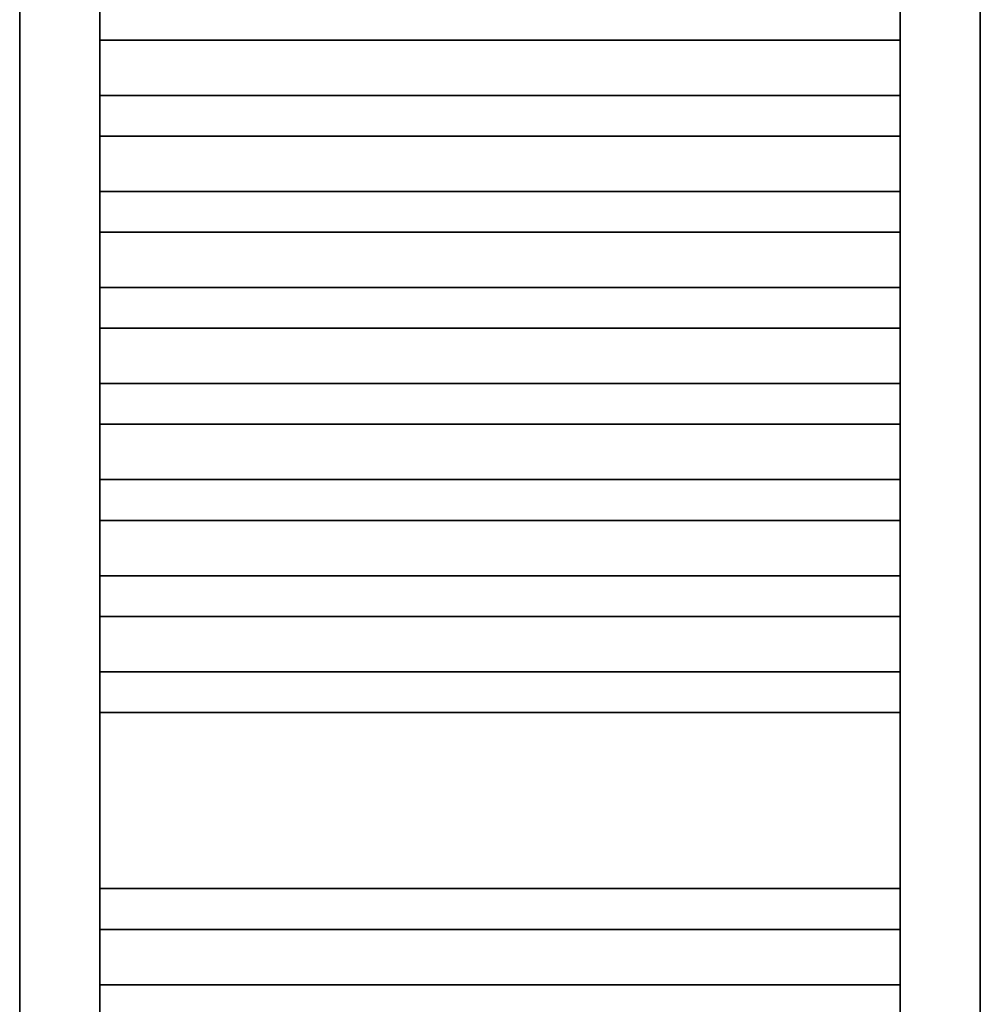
# Model space of a CAD drawing. Header units: millimetres. Extents: x 1279 to 58476, y -6899 to 74987.
# Tile 62 of 157: x 13083 to 13683, y -3151 to -2536. Entities that reach past the tile are written whole.
import ezdxf

# ---------------------------------------------------------------- set-up
doc = ezdxf.new("R2010")
doc.units = ezdxf.units.MM
doc.layers.add('UT_ZAŘÍZENÍ - OT', color=3, linetype='Continuous', lineweight=35)

msp = doc.modelspace()

# ---------------------------------------------------------------- linework, layer by layer
at = {"layer": 'UT_ZAŘÍZENÍ - OT', "linetype": 'Continuous'}
for p, q in [((13082.74, -1714.56), (13082.74, -3534.56)), ((13132.74, -3534.56), (13132.74, -1714.56)), ((13632.74, -1714.56), (13632.74, -3534.56)), ((13682.74, -3534.56), (13682.74, -1714.56)), ((13132.74, -2548.83), (13632.74, -2548.83)), ((13132.74, -2548.83), (13632.74, -2548.83)), ((13132.74, -2548.83), (13632.74, -2548.83)), ((13132.74, -2548.83), (13632.74, -2548.83)), ((13132.74, -2548.83), (13632.74, -2548.83)), ((13132.74, -2548.83), (13632.74, -2548.83)), ((13132.74, -2548.83), (13632.74, -2548.83)), ((13132.74, -2548.83), (13632.74, -2548.83)), ((13132.74, -2548.83), (13632.74, -2548.83)), ((13132.74, -2548.83), (13632.74, -2548.83)), ((13132.74, -2548.83), (13632.74, -2548.83)), ((13132.74, -2548.83), (13632.74, -2548.83)), ((13132.74, -2548.83), (13632.74, -2548.83)), ((13132.74, -2548.83), (13632.74, -2548.83)), ((13132.74, -2548.83), (13632.74, -2548.83)), ((13132.74, -2548.83), (13632.74, -2548.83)), ((13132.74, -2548.83), (13632.74, -2548.83)), ((13132.74, -2548.83), (13632.74, -2548.83)), ((13132.74, -2548.83), (13632.74, -2548.83)), ((13132.74, -2548.83), (13632.74, -2548.83)), ((13132.74, -2548.83), (13632.74, -2548.83)), ((13132.74, -2548.83), (13632.74, -2548.83)), ((13132.74, -2548.83), (13632.74, -2548.83)), ((13132.74, -2548.83), (13632.74, -2548.83)), ((13132.74, -2548.83), (13632.74, -2548.83)), ((13132.74, -2548.83), (13632.74, -2548.83)), ((13132.74, -2548.83), (13632.74, -2548.83)), ((13132.74, -2548.83), (13632.74, -2548.83)), ((13132.74, -2548.83), (13632.74, -2548.83)), ((13132.74, -2548.83), (13632.74, -2548.83)), ((13132.74, -2548.83), (13632.74, -2548.83)), ((13132.74, -2548.83), (13632.74, -2548.83)), ((13132.74, -2548.83), (13632.74, -2548.83)), ((13132.74, -2548.83), (13632.74, -2548.83)), ((13132.74, -2583.37), (13632.74, -2583.37)), ((13132.74, -2583.37), (13632.74, -2583.37)), ((13132.74, -2583.37), (13632.74, -2583.37)), ((13132.74, -2583.37), (13632.74, -2583.37)), ((13132.74, -2583.37), (13632.74, -2583.37)), ((13132.74, -2583.37), (13632.74, -2583.37)), ((13132.74, -2583.37), (13632.74, -2583.37)), ((13132.74, -2583.37), (13632.74, -2583.37)), ((13132.74, -2583.37), (13632.74, -2583.37)), ((13132.74, -2583.37), (13632.74, -2583.37)), ((13132.74, -2583.37), (13632.74, -2583.37)), ((13132.74, -2583.37), (13632.74, -2583.37)), ((13132.74, -2583.37), (13632.74, -2583.37)), ((13132.74, -2583.37), (13632.74, -2583.37)), ((13132.74, -2583.37), (13632.74, -2583.37)), ((13132.74, -2583.37), (13632.74, -2583.37)), ((13132.74, -2583.37), (13632.74, -2583.37)), ((13132.74, -2583.37), (13632.74, -2583.37)), ((13132.74, -2583.37), (13632.74, -2583.37)), ((13132.74, -2583.37), (13632.74, -2583.37)), ((13132.74, -2583.37), (13632.74, -2583.37)), ((13132.74, -2583.37), (13632.74, -2583.37)), ((13132.74, -2583.37), (13632.74, -2583.37)), ((13132.74, -2583.37), (13632.74, -2583.37)), ((13132.74, -2583.37), (13632.74, -2583.37)), ((13132.74, -2583.37), (13632.74, -2583.37)), ((13132.74, -2583.37), (13632.74, -2583.37)), ((13132.74, -2583.37), (13632.74, -2583.37)), ((13132.74, -2583.37), (13632.74, -2583.37)), ((13132.74, -2583.37), (13632.74, -2583.37)), ((13132.74, -2583.37), (13632.74, -2583.37)), ((13132.74, -2583.37), (13632.74, -2583.37)), ((13132.74, -2583.37), (13632.74, -2583.37)), ((13132.74, -2583.37), (13632.74, -2583.37)), ((13132.74, -2608.83), (13632.74, -2608.83)), ((13132.74, -2608.83), (13632.74, -2608.83)), ((13132.74, -2608.83), (13632.74, -2608.83)), ((13132.74, -2608.83), (13632.74, -2608.83)), ((13132.74, -2608.83), (13632.74, -2608.83)), ((13132.74, -2608.83), (13632.74, -2608.83)), ((13132.74, -2608.83), (13632.74, -2608.83)), ((13132.74, -2608.83), (13632.74, -2608.83)), ((13132.74, -2608.83), (13632.74, -2608.83)), ((13132.74, -2608.83), (13632.74, -2608.83)), ((13132.74, -2608.83), (13632.74, -2608.83)), ((13132.74, -2608.83), (13632.74, -2608.83)), ((13132.74, -2608.83), (13632.74, -2608.83)), ((13132.74, -2608.83), (13632.74, -2608.83)), ((13132.74, -2608.83), (13632.74, -2608.83)), ((13132.74, -2608.83), (13632.74, -2608.83)), ((13132.74, -2608.83), (13632.74, -2608.83)), ((13132.74, -2608.83), (13632.74, -2608.83)), ((13132.74, -2608.83), (13632.74, -2608.83)), ((13132.74, -2608.83), (13632.74, -2608.83)), ((13132.74, -2608.83), (13632.74, -2608.83)), ((13132.74, -2608.83), (13632.74, -2608.83)), ((13132.74, -2608.83), (13632.74, -2608.83)), ((13132.74, -2608.83), (13632.74, -2608.83)), ((13132.74, -2608.83), (13632.74, -2608.83)), ((13132.74, -2608.83), (13632.74, -2608.83)), ((13132.74, -2608.83), (13632.74, -2608.83)), ((13132.74, -2608.83), (13632.74, -2608.83)), ((13132.74, -2608.83), (13632.74, -2608.83)), ((13132.74, -2608.83), (13632.74, -2608.83)), ((13132.74, -2608.83), (13632.74, -2608.83)), ((13132.74, -2608.83), (13632.74, -2608.83)), ((13132.74, -2608.83), (13632.74, -2608.83)), ((13132.74, -2608.83), (13632.74, -2608.83)), ((13132.74, -2643.37), (13632.74, -2643.37)), ((13132.74, -2643.37), (13632.74, -2643.37)), ((13132.74, -2643.37), (13632.74, -2643.37)), ((13132.74, -2643.37), (13632.74, -2643.37)), ((13132.74, -2643.37), (13632.74, -2643.37)), ((13132.74, -2643.37), (13632.74, -2643.37)), ((13132.74, -2643.37), (13632.74, -2643.37)), ((13132.74, -2643.37), (13632.74, -2643.37)), ((13132.74, -2643.37), (13632.74, -2643.37)), ((13132.74, -2643.37), (13632.74, -2643.37)), ((13132.74, -2643.37), (13632.74, -2643.37)), ((13132.74, -2643.37), (13632.74, -2643.37)), ((13132.74, -2643.37), (13632.74, -2643.37)), ((13132.74, -2643.37), (13632.74, -2643.37)), ((13132.74, -2643.37), (13632.74, -2643.37)), ((13132.74, -2643.37), (13632.74, -2643.37)), ((13132.74, -2643.37), (13632.74, -2643.37)), ((13132.74, -2643.37), (13632.74, -2643.37)), ((13132.74, -2643.37), (13632.74, -2643.37)), ((13132.74, -2643.37), (13632.74, -2643.37)), ((13132.74, -2643.37), (13632.74, -2643.37)), ((13132.74, -2643.37), (13632.74, -2643.37)), ((13132.74, -2643.37), (13632.74, -2643.37)), ((13132.74, -2643.37), (13632.74, -2643.37)), ((13132.74, -2643.37), (13632.74, -2643.37)), ((13132.74, -2643.37), (13632.74, -2643.37)), ((13132.74, -2643.37), (13632.74, -2643.37)), ((13132.74, -2643.37), (13632.74, -2643.37)), ((13132.74, -2643.37), (13632.74, -2643.37)), ((13132.74, -2643.37), (13632.74, -2643.37)), ((13132.74, -2643.37), (13632.74, -2643.37)), ((13132.74, -2643.37), (13632.74, -2643.37)), ((13132.74, -2643.37), (13632.74, -2643.37)), ((13132.74, -2643.37), (13632.74, -2643.37)), ((13132.74, -2668.83), (13632.74, -2668.83)), ((13132.74, -2668.83), (13632.74, -2668.83)), ((13132.74, -2668.83), (13632.74, -2668.83)), ((13132.74, -2668.83), (13632.74, -2668.83)), ((13132.74, -2668.83), (13632.74, -2668.83)), ((13132.74, -2668.83), (13632.74, -2668.83)), ((13132.74, -2668.83), (13632.74, -2668.83)), ((13132.74, -2668.83), (13632.74, -2668.83)), ((13132.74, -2668.83), (13632.74, -2668.83)), ((13132.74, -2668.83), (13632.74, -2668.83)), ((13132.74, -2668.83), (13632.74, -2668.83)), ((13132.74, -2668.83), (13632.74, -2668.83)), ((13132.74, -2668.83), (13632.74, -2668.83)), ((13132.74, -2668.83), (13632.74, -2668.83)), ((13132.74, -2668.83), (13632.74, -2668.83)), ((13132.74, -2668.83), (13632.74, -2668.83)), ((13132.74, -2668.83), (13632.74, -2668.83)), ((13132.74, -2668.83), (13632.74, -2668.83)), ((13132.74, -2668.83), (13632.74, -2668.83)), ((13132.74, -2668.83), (13632.74, -2668.83)), ((13132.74, -2668.83), (13632.74, -2668.83)), ((13132.74, -2668.83), (13632.74, -2668.83)), ((13132.74, -2668.83), (13632.74, -2668.83)), ((13132.74, -2668.83), (13632.74, -2668.83)), ((13132.74, -2668.83), (13632.74, -2668.83)), ((13132.74, -2668.83), (13632.74, -2668.83)), ((13132.74, -2668.83), (13632.74, -2668.83)), ((13132.74, -2668.83), (13632.74, -2668.83)), ((13132.74, -2668.83), (13632.74, -2668.83)), ((13132.74, -2668.83), (13632.74, -2668.83)), ((13132.74, -2668.83), (13632.74, -2668.83)), ((13132.74, -2668.83), (13632.74, -2668.83)), ((13132.74, -2668.83), (13632.74, -2668.83)), ((13132.74, -2668.83), (13632.74, -2668.83)), ((13132.74, -2703.37), (13632.74, -2703.37)), ((13132.74, -2703.37), (13632.74, -2703.37)), ((13132.74, -2703.37), (13632.74, -2703.37)), ((13132.74, -2703.37), (13632.74, -2703.37)), ((13132.74, -2703.37), (13632.74, -2703.37)), ((13132.74, -2703.37), (13632.74, -2703.37)), ((13132.74, -2703.37), (13632.74, -2703.37)), ((13132.74, -2703.37), (13632.74, -2703.37)), ((13132.74, -2703.37), (13632.74, -2703.37)), ((13132.74, -2703.37), (13632.74, -2703.37)), ((13132.74, -2703.37), (13632.74, -2703.37)), ((13132.74, -2703.37), (13632.74, -2703.37)), ((13132.74, -2703.37), (13632.74, -2703.37)), ((13132.74, -2703.37), (13632.74, -2703.37)), ((13132.74, -2703.37), (13632.74, -2703.37)), ((13132.74, -2703.37), (13632.74, -2703.37)), ((13132.74, -2703.37), (13632.74, -2703.37)), ((13132.74, -2703.37), (13632.74, -2703.37)), ((13132.74, -2703.37), (13632.74, -2703.37)), ((13132.74, -2703.37), (13632.74, -2703.37)), ((13132.74, -2703.37), (13632.74, -2703.37)), ((13132.74, -2703.37), (13632.74, -2703.37)), ((13132.74, -2703.37), (13632.74, -2703.37)), ((13132.74, -2703.37), (13632.74, -2703.37)), ((13132.74, -2703.37), (13632.74, -2703.37)), ((13132.74, -2703.37), (13632.74, -2703.37)), ((13132.74, -2703.37), (13632.74, -2703.37)), ((13132.74, -2703.37), (13632.74, -2703.37)), ((13132.74, -2703.37), (13632.74, -2703.37)), ((13132.74, -2703.37), (13632.74, -2703.37)), ((13132.74, -2703.37), (13632.74, -2703.37)), ((13132.74, -2703.37), (13632.74, -2703.37)), ((13132.74, -2703.37), (13632.74, -2703.37)), ((13132.74, -2703.37), (13632.74, -2703.37)), ((13132.74, -2728.83), (13632.74, -2728.83)), ((13132.74, -2728.83), (13632.74, -2728.83)), ((13132.74, -2728.83), (13632.74, -2728.83)), ((13132.74, -2728.83), (13632.74, -2728.83)), ((13132.74, -2728.83), (13632.74, -2728.83)), ((13132.74, -2728.83), (13632.74, -2728.83)), ((13132.74, -2728.83), (13632.74, -2728.83)), ((13132.74, -2728.83), (13632.74, -2728.83)), ((13132.74, -2728.83), (13632.74, -2728.83)), ((13132.74, -2728.83), (13632.74, -2728.83)), ((13132.74, -2728.83), (13632.74, -2728.83)), ((13132.74, -2728.83), (13632.74, -2728.83)), ((13132.74, -2728.83), (13632.74, -2728.83)), ((13132.74, -2728.83), (13632.74, -2728.83)), ((13132.74, -2728.83), (13632.74, -2728.83)), ((13132.74, -2728.83), (13632.74, -2728.83)), ((13132.74, -2728.83), (13632.74, -2728.83)), ((13132.74, -2728.83), (13632.74, -2728.83)), ((13132.74, -2728.83), (13632.74, -2728.83)), ((13132.74, -2728.83), (13632.74, -2728.83)), ((13132.74, -2728.83), (13632.74, -2728.83)), ((13132.74, -2728.83), (13632.74, -2728.83)), ((13132.74, -2728.83), (13632.74, -2728.83)), ((13132.74, -2728.83), (13632.74, -2728.83)), ((13132.74, -2728.83), (13632.74, -2728.83)), ((13132.74, -2728.83), (13632.74, -2728.83)), ((13132.74, -2728.83), (13632.74, -2728.83)), ((13132.74, -2728.83), (13632.74, -2728.83)), ((13132.74, -2728.83), (13632.74, -2728.83)), ((13132.74, -2728.83), (13632.74, -2728.83)), ((13132.74, -2728.83), (13632.74, -2728.83)), ((13132.74, -2728.83), (13632.74, -2728.83)), ((13132.74, -2728.83), (13632.74, -2728.83)), ((13132.74, -2728.83), (13632.74, -2728.83)), ((13132.74, -2763.37), (13632.74, -2763.37)), ((13132.74, -2763.37), (13632.74, -2763.37)), ((13132.74, -2763.37), (13632.74, -2763.37)), ((13132.74, -2763.37), (13632.74, -2763.37)), ((13132.74, -2763.37), (13632.74, -2763.37)), ((13132.74, -2763.37), (13632.74, -2763.37)), ((13132.74, -2763.37), (13632.74, -2763.37)), ((13132.74, -2763.37), (13632.74, -2763.37)), ((13132.74, -2763.37), (13632.74, -2763.37)), ((13132.74, -2763.37), (13632.74, -2763.37)), ((13132.74, -2763.37), (13632.74, -2763.37)), ((13132.74, -2763.37), (13632.74, -2763.37)), ((13132.74, -2763.37), (13632.74, -2763.37)), ((13132.74, -2763.37), (13632.74, -2763.37)), ((13132.74, -2763.37), (13632.74, -2763.37)), ((13132.74, -2763.37), (13632.74, -2763.37)), ((13132.74, -2763.37), (13632.74, -2763.37)), ((13132.74, -2763.37), (13632.74, -2763.37)), ((13132.74, -2763.37), (13632.74, -2763.37)), ((13132.74, -2763.37), (13632.74, -2763.37)), ((13132.74, -2763.37), (13632.74, -2763.37)), ((13132.74, -2763.37), (13632.74, -2763.37)), ((13132.74, -2763.37), (13632.74, -2763.37)), ((13132.74, -2763.37), (13632.74, -2763.37)), ((13132.74, -2763.37), (13632.74, -2763.37)), ((13132.74, -2763.37), (13632.74, -2763.37)), ((13132.74, -2763.37), (13632.74, -2763.37)), ((13132.74, -2763.37), (13632.74, -2763.37)), ((13132.74, -2763.37), (13632.74, -2763.37)), ((13132.74, -2763.37), (13632.74, -2763.37)), ((13132.74, -2763.37), (13632.74, -2763.37)), ((13132.74, -2763.37), (13632.74, -2763.37)), ((13132.74, -2763.37), (13632.74, -2763.37)), ((13132.74, -2763.37), (13632.74, -2763.37)), ((13132.74, -2788.83), (13632.74, -2788.83)), ((13132.74, -2788.83), (13632.74, -2788.83)), ((13132.74, -2788.83), (13632.74, -2788.83)), ((13132.74, -2788.83), (13632.74, -2788.83)), ((13132.74, -2788.83), (13632.74, -2788.83)), ((13132.74, -2788.83), (13632.74, -2788.83)), ((13132.74, -2788.83), (13632.74, -2788.83)), ((13132.74, -2788.83), (13632.74, -2788.83)), ((13132.74, -2788.83), (13632.74, -2788.83)), ((13132.74, -2788.83), (13632.74, -2788.83)), ((13132.74, -2788.83), (13632.74, -2788.83)), ((13132.74, -2788.83), (13632.74, -2788.83)), ((13132.74, -2788.83), (13632.74, -2788.83)), ((13132.74, -2788.83), (13632.74, -2788.83)), ((13132.74, -2788.83), (13632.74, -2788.83)), ((13132.74, -2788.83), (13632.74, -2788.83)), ((13132.74, -2788.83), (13632.74, -2788.83)), ((13132.74, -2788.83), (13632.74, -2788.83)), ((13132.74, -2788.83), (13632.74, -2788.83)), ((13132.74, -2788.83), (13632.74, -2788.83)), ((13132.74, -2788.83), (13632.74, -2788.83)), ((13132.74, -2788.83), (13632.74, -2788.83)), ((13132.74, -2788.83), (13632.74, -2788.83)), ((13132.74, -2788.83), (13632.74, -2788.83)), ((13132.74, -2788.83), (13632.74, -2788.83)), ((13132.74, -2788.83), (13632.74, -2788.83)), ((13132.74, -2788.83), (13632.74, -2788.83)), ((13132.74, -2788.83), (13632.74, -2788.83)), ((13132.74, -2788.83), (13632.74, -2788.83)), ((13132.74, -2788.83), (13632.74, -2788.83)), ((13132.74, -2788.83), (13632.74, -2788.83)), ((13132.74, -2788.83), (13632.74, -2788.83)), ((13132.74, -2788.83), (13632.74, -2788.83)), ((13132.74, -2788.83), (13632.74, -2788.83)), ((13132.74, -2823.37), (13632.74, -2823.37)), ((13132.74, -2823.37), (13632.74, -2823.37)), ((13132.74, -2823.37), (13632.74, -2823.37)), ((13132.74, -2823.37), (13632.74, -2823.37)), ((13132.74, -2823.37), (13632.74, -2823.37)), ((13132.74, -2823.37), (13632.74, -2823.37)), ((13132.74, -2823.37), (13632.74, -2823.37)), ((13132.74, -2823.37), (13632.74, -2823.37)), ((13132.74, -2823.37), (13632.74, -2823.37)), ((13132.74, -2823.37), (13632.74, -2823.37)), ((13132.74, -2823.37), (13632.74, -2823.37)), ((13132.74, -2823.37), (13632.74, -2823.37)), ((13132.74, -2823.37), (13632.74, -2823.37)), ((13132.74, -2823.37), (13632.74, -2823.37)), ((13132.74, -2823.37), (13632.74, -2823.37)), ((13132.74, -2823.37), (13632.74, -2823.37)), ((13132.74, -2823.37), (13632.74, -2823.37)), ((13132.74, -2823.37), (13632.74, -2823.37)), ((13132.74, -2823.37), (13632.74, -2823.37)), ((13132.74, -2823.37), (13632.74, -2823.37)), ((13132.74, -2823.37), (13632.74, -2823.37)), ((13132.74, -2823.37), (13632.74, -2823.37)), ((13132.74, -2823.37), (13632.74, -2823.37)), ((13132.74, -2823.37), (13632.74, -2823.37)), ((13132.74, -2823.37), (13632.74, -2823.37)), ((13132.74, -2823.37), (13632.74, -2823.37)), ((13132.74, -2823.37), (13632.74, -2823.37)), ((13132.74, -2823.37), (13632.74, -2823.37)), ((13132.74, -2823.37), (13632.74, -2823.37)), ((13132.74, -2823.37), (13632.74, -2823.37)), ((13132.74, -2823.37), (13632.74, -2823.37)), ((13132.74, -2823.37), (13632.74, -2823.37)), ((13132.74, -2823.37), (13632.74, -2823.37)), ((13132.74, -2823.37), (13632.74, -2823.37)), ((13132.74, -2848.83), (13632.74, -2848.83)), ((13132.74, -2848.83), (13632.74, -2848.83)), ((13132.74, -2848.83), (13632.74, -2848.83)), ((13132.74, -2848.83), (13632.74, -2848.83)), ((13132.74, -2848.83), (13632.74, -2848.83)), ((13132.74, -2848.83), (13632.74, -2848.83)), ((13132.74, -2848.83), (13632.74, -2848.83)), ((13132.74, -2848.83), (13632.74, -2848.83)), ((13132.74, -2848.83), (13632.74, -2848.83)), ((13132.74, -2848.83), (13632.74, -2848.83)), ((13132.74, -2848.83), (13632.74, -2848.83)), ((13132.74, -2848.83), (13632.74, -2848.83)), ((13132.74, -2848.83), (13632.74, -2848.83)), ((13132.74, -2848.83), (13632.74, -2848.83)), ((13132.74, -2848.83), (13632.74, -2848.83)), ((13132.74, -2848.83), (13632.74, -2848.83)), ((13132.74, -2848.83), (13632.74, -2848.83)), ((13132.74, -2848.83), (13632.74, -2848.83)), ((13132.74, -2848.83), (13632.74, -2848.83)), ((13132.74, -2848.83), (13632.74, -2848.83)), ((13132.74, -2848.83), (13632.74, -2848.83)), ((13132.74, -2848.83), (13632.74, -2848.83)), ((13132.74, -2848.83), (13632.74, -2848.83)), ((13132.74, -2848.83), (13632.74, -2848.83)), ((13132.74, -2848.83), (13632.74, -2848.83)), ((13132.74, -2848.83), (13632.74, -2848.83)), ((13132.74, -2848.83), (13632.74, -2848.83)), ((13132.74, -2848.83), (13632.74, -2848.83)), ((13132.74, -2848.83), (13632.74, -2848.83)), ((13132.74, -2848.83), (13632.74, -2848.83)), ((13132.74, -2848.83), (13632.74, -2848.83)), ((13132.74, -2848.83), (13632.74, -2848.83)), ((13132.74, -2848.83), (13632.74, -2848.83)), ((13132.74, -2848.83), (13632.74, -2848.83)), ((13132.74, -2883.37), (13632.74, -2883.37)), ((13132.74, -2883.37), (13632.74, -2883.37)), ((13132.74, -2883.37), (13632.74, -2883.37)), ((13132.74, -2883.37), (13632.74, -2883.37)), ((13132.74, -2883.37), (13632.74, -2883.37)), ((13132.74, -2883.37), (13632.74, -2883.37)), ((13132.74, -2883.37), (13632.74, -2883.37)), ((13132.74, -2883.37), (13632.74, -2883.37)), ((13132.74, -2883.37), (13632.74, -2883.37)), ((13132.74, -2883.37), (13632.74, -2883.37)), ((13132.74, -2883.37), (13632.74, -2883.37)), ((13132.74, -2883.37), (13632.74, -2883.37)), ((13132.74, -2883.37), (13632.74, -2883.37)), ((13132.74, -2883.37), (13632.74, -2883.37)), ((13132.74, -2883.37), (13632.74, -2883.37)), ((13132.74, -2883.37), (13632.74, -2883.37)), ((13132.74, -2883.37), (13632.74, -2883.37)), ((13132.74, -2883.37), (13632.74, -2883.37)), ((13132.74, -2883.37), (13632.74, -2883.37)), ((13132.74, -2883.37), (13632.74, -2883.37)), ((13132.74, -2883.37), (13632.74, -2883.37)), ((13132.74, -2883.37), (13632.74, -2883.37)), ((13132.74, -2883.37), (13632.74, -2883.37)), ((13132.74, -2883.37), (13632.74, -2883.37)), ((13132.74, -2883.37), (13632.74, -2883.37)), ((13132.74, -2883.37), (13632.74, -2883.37)), ((13132.74, -2883.37), (13632.74, -2883.37)), ((13132.74, -2883.37), (13632.74, -2883.37)), ((13132.74, -2883.37), (13632.74, -2883.37)), ((13132.74, -2883.37), (13632.74, -2883.37)), ((13132.74, -2883.37), (13632.74, -2883.37)), ((13132.74, -2883.37), (13632.74, -2883.37)), ((13132.74, -2883.37), (13632.74, -2883.37)), ((13132.74, -2883.37), (13632.74, -2883.37)), ((13132.74, -2908.83), (13632.74, -2908.83)), ((13132.74, -2908.83), (13632.74, -2908.83)), ((13132.74, -2908.83), (13632.74, -2908.83)), ((13132.74, -2908.83), (13632.74, -2908.83)), ((13132.74, -2908.83), (13632.74, -2908.83)), ((13132.74, -2908.83), (13632.74, -2908.83)), ((13132.74, -2908.83), (13632.74, -2908.83)), ((13132.74, -2908.83), (13632.74, -2908.83)), ((13132.74, -2908.83), (13632.74, -2908.83)), ((13132.74, -2908.83), (13632.74, -2908.83)), ((13132.74, -2908.83), (13632.74, -2908.83)), ((13132.74, -2908.83), (13632.74, -2908.83)), ((13132.74, -2908.83), (13632.74, -2908.83)), ((13132.74, -2908.83), (13632.74, -2908.83)), ((13132.74, -2908.83), (13632.74, -2908.83)), ((13132.74, -2908.83), (13632.74, -2908.83)), ((13132.74, -2908.83), (13632.74, -2908.83)), ((13132.74, -2908.83), (13632.74, -2908.83)), ((13132.74, -2908.83), (13632.74, -2908.83)), ((13132.74, -2908.83), (13632.74, -2908.83)), ((13132.74, -2908.83), (13632.74, -2908.83)), ((13132.74, -2908.83), (13632.74, -2908.83)), ((13132.74, -2908.83), (13632.74, -2908.83)), ((13132.74, -2908.83), (13632.74, -2908.83)), ((13132.74, -2908.83), (13632.74, -2908.83)), ((13132.74, -2908.83), (13632.74, -2908.83)), ((13132.74, -2908.83), (13632.74, -2908.83)), ((13132.74, -2908.83), (13632.74, -2908.83)), ((13132.74, -2908.83), (13632.74, -2908.83)), ((13132.74, -2908.83), (13632.74, -2908.83)), ((13132.74, -2908.83), (13632.74, -2908.83)), ((13132.74, -2908.83), (13632.74, -2908.83)), ((13132.74, -2908.83), (13632.74, -2908.83)), ((13132.74, -2908.83), (13632.74, -2908.83)), ((13132.74, -2943.37), (13632.74, -2943.37)), ((13132.74, -2943.37), (13632.74, -2943.37)), ((13132.74, -2943.37), (13632.74, -2943.37)), ((13132.74, -2943.37), (13632.74, -2943.37)), ((13132.74, -2943.37), (13632.74, -2943.37)), ((13132.74, -2943.37), (13632.74, -2943.37)), ((13132.74, -2943.37), (13632.74, -2943.37)), ((13132.74, -2943.37), (13632.74, -2943.37)), ((13132.74, -2943.37), (13632.74, -2943.37)), ((13132.74, -2943.37), (13632.74, -2943.37)), ((13132.74, -2943.37), (13632.74, -2943.37)), ((13132.74, -2943.37), (13632.74, -2943.37)), ((13132.74, -2943.37), (13632.74, -2943.37)), ((13132.74, -2943.37), (13632.74, -2943.37)), ((13132.74, -2943.37), (13632.74, -2943.37)), ((13132.74, -2943.37), (13632.74, -2943.37)), ((13132.74, -2943.37), (13632.74, -2943.37)), ((13132.74, -2943.37), (13632.74, -2943.37)), ((13132.74, -2943.37), (13632.74, -2943.37)), ((13132.74, -2943.37), (13632.74, -2943.37)), ((13132.74, -2943.37), (13632.74, -2943.37)), ((13132.74, -2943.37), (13632.74, -2943.37)), ((13132.74, -2943.37), (13632.74, -2943.37)), ((13132.74, -2943.37), (13632.74, -2943.37)), ((13132.74, -2943.37), (13632.74, -2943.37)), ((13132.74, -2943.37), (13632.74, -2943.37)), ((13132.74, -2943.37), (13632.74, -2943.37)), ((13132.74, -2943.37), (13632.74, -2943.37)), ((13132.74, -2943.37), (13632.74, -2943.37)), ((13132.74, -2943.37), (13632.74, -2943.37)), ((13132.74, -2943.37), (13632.74, -2943.37)), ((13132.74, -2943.37), (13632.74, -2943.37)), ((13132.74, -2943.37), (13632.74, -2943.37)), ((13132.74, -2943.37), (13632.74, -2943.37)), ((13132.74, -2968.83), (13632.74, -2968.83)), ((13132.74, -2968.83), (13632.74, -2968.83)), ((13132.74, -2968.83), (13632.74, -2968.83)), ((13132.74, -2968.83), (13632.74, -2968.83)), ((13132.74, -2968.83), (13632.74, -2968.83)), ((13132.74, -2968.83), (13632.74, -2968.83)), ((13132.74, -2968.83), (13632.74, -2968.83)), ((13132.74, -2968.83), (13632.74, -2968.83)), ((13132.74, -2968.83), (13632.74, -2968.83)), ((13132.74, -2968.83), (13632.74, -2968.83)), ((13132.74, -2968.83), (13632.74, -2968.83)), ((13132.74, -2968.83), (13632.74, -2968.83)), ((13132.74, -2968.83), (13632.74, -2968.83)), ((13132.74, -2968.83), (13632.74, -2968.83)), ((13132.74, -2968.83), (13632.74, -2968.83)), ((13132.74, -2968.83), (13632.74, -2968.83)), ((13132.74, -2968.83), (13632.74, -2968.83)), ((13132.74, -2968.83), (13632.74, -2968.83)), ((13132.74, -2968.83), (13632.74, -2968.83)), ((13132.74, -2968.83), (13632.74, -2968.83)), ((13132.74, -2968.83), (13632.74, -2968.83)), ((13132.74, -2968.83), (13632.74, -2968.83)), ((13132.74, -2968.83), (13632.74, -2968.83)), ((13132.74, -2968.83), (13632.74, -2968.83)), ((13132.74, -2968.83), (13632.74, -2968.83)), ((13132.74, -2968.83), (13632.74, -2968.83)), ((13132.74, -2968.83), (13632.74, -2968.83)), ((13132.74, -2968.83), (13632.74, -2968.83)), ((13132.74, -2968.83), (13632.74, -2968.83)), ((13132.74, -2968.83), (13632.74, -2968.83)), ((13132.74, -2968.83), (13632.74, -2968.83)), ((13132.74, -2968.83), (13632.74, -2968.83)), ((13132.74, -2968.83), (13632.74, -2968.83)), ((13132.74, -2968.83), (13632.74, -2968.83)), ((13132.74, -3078.83), (13632.74, -3078.83)), ((13132.74, -3078.83), (13632.74, -3078.83)), ((13132.74, -3078.83), (13632.74, -3078.83)), ((13132.74, -3078.83), (13632.74, -3078.83)), ((13132.74, -3078.83), (13632.74, -3078.83)), ((13132.74, -3078.83), (13632.74, -3078.83)), ((13132.74, -3078.83), (13632.74, -3078.83)), ((13132.74, -3078.83), (13632.74, -3078.83)), ((13132.74, -3078.83), (13632.74, -3078.83)), ((13132.74, -3078.83), (13632.74, -3078.83)), ((13132.74, -3078.83), (13632.74, -3078.83)), ((13132.74, -3078.83), (13632.74, -3078.83)), ((13132.74, -3078.83), (13632.74, -3078.83)), ((13132.74, -3078.83), (13632.74, -3078.83)), ((13132.74, -3078.83), (13632.74, -3078.83)), ((13132.74, -3078.83), (13632.74, -3078.83)), ((13132.74, -3078.83), (13632.74, -3078.83)), ((13132.74, -3078.83), (13632.74, -3078.83)), ((13132.74, -3078.83), (13632.74, -3078.83)), ((13132.74, -3078.83), (13632.74, -3078.83)), ((13132.74, -3078.83), (13632.74, -3078.83)), ((13132.74, -3078.83), (13632.74, -3078.83)), ((13132.74, -3078.83), (13632.74, -3078.83)), ((13132.74, -3078.83), (13632.74, -3078.83)), ((13132.74, -3078.83), (13632.74, -3078.83)), ((13132.74, -3078.83), (13632.74, -3078.83)), ((13132.74, -3078.83), (13632.74, -3078.83)), ((13132.74, -3078.83), (13632.74, -3078.83)), ((13132.74, -3078.83), (13632.74, -3078.83)), ((13132.74, -3078.83), (13632.74, -3078.83)), ((13132.74, -3078.83), (13632.74, -3078.83)), ((13132.74, -3078.83), (13632.74, -3078.83)), ((13132.74, -3078.83), (13632.74, -3078.83)), ((13132.74, -3078.83), (13632.74, -3078.83)), ((13132.74, -3104.29), (13632.74, -3104.29)), ((13132.74, -3104.29), (13632.74, -3104.29)), ((13132.74, -3104.29), (13632.74, -3104.29)), ((13132.74, -3104.29), (13632.74, -3104.29)), ((13132.74, -3104.29), (13632.74, -3104.29)), ((13132.74, -3104.29), (13632.74, -3104.29)), ((13132.74, -3104.29), (13632.74, -3104.29)), ((13132.74, -3104.29), (13632.74, -3104.29)), ((13132.74, -3104.29), (13632.74, -3104.29)), ((13132.74, -3104.29), (13632.74, -3104.29)), ((13132.74, -3104.29), (13632.74, -3104.29)), ((13132.74, -3104.29), (13632.74, -3104.29)), ((13132.74, -3104.29), (13632.74, -3104.29)), ((13132.74, -3104.29), (13632.74, -3104.29)), ((13132.74, -3104.29), (13632.74, -3104.29)), ((13132.74, -3104.29), (13632.74, -3104.29)), ((13132.74, -3104.29), (13632.74, -3104.29)), ((13132.74, -3104.29), (13632.74, -3104.29)), ((13132.74, -3104.29), (13632.74, -3104.29)), ((13132.74, -3104.29), (13632.74, -3104.29)), ((13132.74, -3104.29), (13632.74, -3104.29)), ((13132.74, -3104.29), (13632.74, -3104.29)), ((13132.74, -3104.29), (13632.74, -3104.29)), ((13132.74, -3104.29), (13632.74, -3104.29)), ((13132.74, -3104.29), (13632.74, -3104.29)), ((13132.74, -3104.29), (13632.74, -3104.29)), ((13132.74, -3104.29), (13632.74, -3104.29)), ((13132.74, -3104.29), (13632.74, -3104.29)), ((13132.74, -3104.29), (13632.74, -3104.29)), ((13132.74, -3104.29), (13632.74, -3104.29)), ((13132.74, -3104.29), (13632.74, -3104.29)), ((13132.74, -3104.29), (13632.74, -3104.29)), ((13132.74, -3104.29), (13632.74, -3104.29)), ((13132.74, -3104.29), (13632.74, -3104.29)), ((13132.74, -3138.83), (13632.74, -3138.83)), ((13132.74, -3138.83), (13632.74, -3138.83)), ((13132.74, -3138.83), (13632.74, -3138.83)), ((13132.74, -3138.83), (13632.74, -3138.83)), ((13132.74, -3138.83), (13632.74, -3138.83)), ((13132.74, -3138.83), (13632.74, -3138.83)), ((13132.74, -3138.83), (13632.74, -3138.83)), ((13132.74, -3138.83), (13632.74, -3138.83)), ((13132.74, -3138.83), (13632.74, -3138.83)), ((13132.74, -3138.83), (13632.74, -3138.83)), ((13132.74, -3138.83), (13632.74, -3138.83)), ((13132.74, -3138.83), (13632.74, -3138.83)), ((13132.74, -3138.83), (13632.74, -3138.83)), ((13132.74, -3138.83), (13632.74, -3138.83)), ((13132.74, -3138.83), (13632.74, -3138.83)), ((13132.74, -3138.83), (13632.74, -3138.83)), ((13132.74, -3138.83), (13632.74, -3138.83)), ((13132.74, -3138.83), (13632.74, -3138.83)), ((13132.74, -3138.83), (13632.74, -3138.83)), ((13132.74, -3138.83), (13632.74, -3138.83)), ((13132.74, -3138.83), (13632.74, -3138.83)), ((13132.74, -3138.83), (13632.74, -3138.83)), ((13132.74, -3138.83), (13632.74, -3138.83)), ((13132.74, -3138.83), (13632.74, -3138.83)), ((13132.74, -3138.83), (13632.74, -3138.83)), ((13132.74, -3138.83), (13632.74, -3138.83)), ((13132.74, -3138.83), (13632.74, -3138.83)), ((13132.74, -3138.83), (13632.74, -3138.83)), ((13132.74, -3138.83), (13632.74, -3138.83)), ((13132.74, -3138.83), (13632.74, -3138.83)), ((13132.74, -3138.83), (13632.74, -3138.83)), ((13132.74, -3138.83), (13632.74, -3138.83)), ((13132.74, -3138.83), (13632.74, -3138.83)), ((13132.74, -3138.83), (13632.74, -3138.83))]:
    msp.add_line(p, q, dxfattribs=at)

doc.saveas('drawing.dxf')
